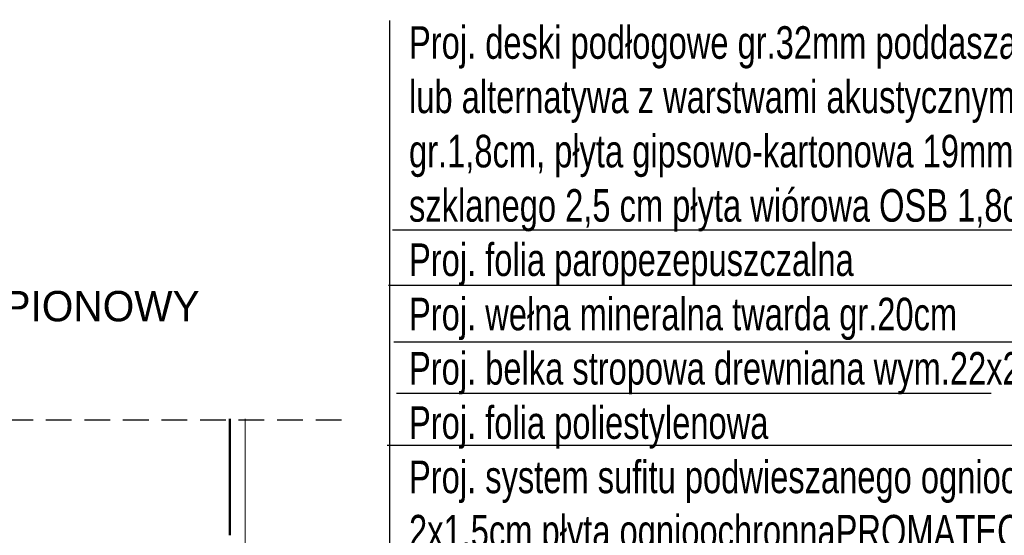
# Model space of a CAD drawing. Header units: millimetres. Extents: x 5545 to 136433, y -146986 to -36607.
# Tile 129 of 159: x 38492 to 38881, y -50388 to -50184. Entities that reach past the tile are written whole.
import ezdxf

# ---------------------------------------------------------------- set-up
doc = ezdxf.new("R2010")
doc.units = ezdxf.units.MM
doc.header["$LTSCALE"] = 8
doc.linetypes.add('ACAD_ISO02W100', pattern=[15, 12, -3])
doc.linetypes.add('VERDECKT', pattern=[9.525, 6.35, -3.175])
doc.layers.add('Arc_opisy', color=18, linetype='Continuous')
for name, color, linetype, lineweight in [('cienk.', 161, 'Continuous', 15), ('Cieńka', 7, 'Continuous', 9), ('GRUBA', 74, 'Continuous', 50), ('Przerywana', 7, 'ACAD_ISO02W100', 5)]:
    doc.layers.add(name, color=color, linetype=linetype, lineweight=lineweight)
doc.styles.add('TXT50', font='bikroms.shx', dxfattribs={"width": 0.75, "height": 10})

msp = doc.modelspace()

# ---------------------------------------------------------------- linework, layer by layer
at = {"layer": 'Arc_opisy', "color": 250, "lineweight": 25, "ltscale": 0.1}
for p, q in [((38637.931, -50538.436), (38637.931, -50184.277)), ((38639.038, -50267.017), (39002.184, -50267.017)), ((38637.438, -50288.875), (38892.801, -50288.875)), ((38639.571, -50311.266), (38994.626, -50311.266)), ((38640.637, -50331.524), (38875.741, -50331.524)), ((38636.905, -50352.182), (39075.66, -50352.182))]:
    msp.add_line(p, q, dxfattribs=at)
at = {"layer": 'Cieńka', "color": 250}
msp.add_line((38580.698, -50341.766), (38580.698, -50451.766), dxfattribs=at)
at = {"layer": 'GRUBA', "color": 250}
msp.add_line((38574.698, -50341.766), (38574.698, -50387.73), dxfattribs=at)
at = {"layer": 'Przerywana', "color": 250, "linetype": 'VERDECKT', "lineweight": 25, "ltscale": 0.2}
msp.add_line((38349.533, -50342.079), (38619.531, -50342.079), dxfattribs=at)

# ---------------------------------------------------------------- texts
at = {"color": 250, "linetype": 'Continuous'}
msp.add_text('PRZEKRÓJ PIONOWY', height=12, dxfattribs=at).set_placement((38395.104, -50303.169))
at = {"layer": 'cienk.', "color": 250, "insert": (38645.528, -50186.527), "char_height": 12.875, "width": 658.89286, "attachment_point": 1, "style": 'TXT50'}
msp.add_mtext('Proj. {\\C7;deski podłogowe gr.32mm poddasza nieużytkowego.\\Plub alternatywa z warstwami akustycznymi:płyta wiórowa OSB \\Pgr.1,8cm, płyta gipsowo-kartonowa 19mm, płyta z włokna \\Pszklanego 2,5 cm płyta wiórowa OSB 1,8cm.\\PProj. folia paropezepuszczalna\\PProj. wełna mineralna twarda gr.20cm\\PProj. belka stropowa drewniana wym.22x28cm\\PProj. folia poliestylenowa\\PProj. system sufitu podwieszanego ognioochronnego REI-60\\P2x1,5cm płyta ognioochronnaPROMATECT-H \\Pna stelarzu systemowym.\\P. \\P \\P}', dxfattribs=at)

doc.saveas('drawing.dxf')
